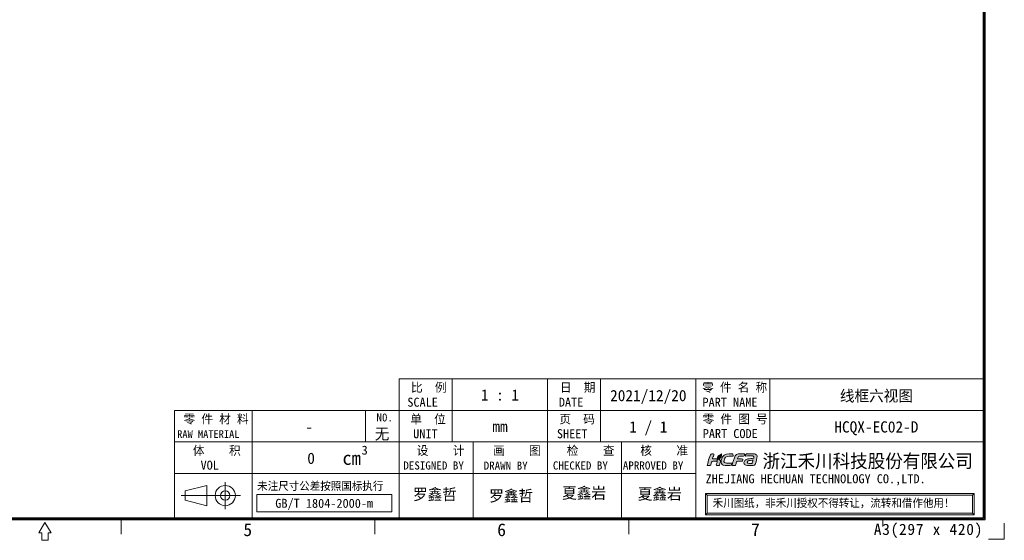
# Model space of a CAD drawing. Header units: millimetres. Extents: x 0 to 683, y 0 to 479.
# Tile 18 of 21: x 333 to 683, y 0 to 185. Entities that reach past the tile are written whole.
import ezdxf
from ezdxf.enums import TextEntityAlignment as Align

# ---------------------------------------------------------------- set-up
doc = ezdxf.new("R2010")
doc.units = ezdxf.units.MM
doc.header["$LTSCALE"] = 23.1
doc.header["$MEASUREMENT"] = 0
doc.layers.get('0').update_dxf_attribs({"lineweight": 18})
for name, color, linetype, lineweight in [('粗实线', 7, 'Continuous', 30), ('细实线层', 7, 'Continuous', 18), ('限高区域④', 3, 'Continuous', 18), ('限高区域⑤', 4, 'Continuous', 18)]:
    doc.layers.add(name, color=color, linetype=linetype, lineweight=lineweight)
doc.styles.add('鸿蒙CAD', font='txt')

# ---------------------------------------------------------------- blocks, each defined once
blk = doc.blocks.new('hcfa')
at = {"layer": '限高区域⑤'}
h = blk.add_hatch(color=164, dxfattribs=at)
edge = h.paths.add_edge_path(flags=0)
edge.add_spline(control_points=[(7.07, 2.36), (6.56, 2.36), (5.94, 2.45), (5.68, 1.95)], knot_values=[0, 0, 0, 0, 1.537659, 1.537659, 1.537659, 1.537659], weights=[1, 1, 1, 1], degree=3, periodic=0)
edge.add_spline(control_points=[(5.68, 1.95), (5.5, 1.6), (5.1, 0.37), (5.04, 0.05)], knot_values=[0, 0, 0, 0, 2.013709, 2.013709, 2.013709, 2.013709], weights=[1, 1, 1, 1], degree=3, periodic=0)
edge.add_line((5.04, 0.05), (5.05, 0))
edge.add_line((5.05, 0), (5.11, -0.03))
edge.add_line((5.11, -0.03), (5.37, -0.03))
edge.add_line((5.37, -0.03), (5.64, -0.03))
edge.add_spline(control_points=[(5.64, -0.03), (5.76, -0.03), (5.74, 0.02), (5.79, 0.22)], knot_values=[0, 0, 0, 0, 0.325713, 0.325713, 0.325713, 0.325713], weights=[1, 1, 1, 1], degree=3, periodic=0)
edge.add_spline(control_points=[(5.79, 0.22), (5.83, 0.33), (5.92, 0.77), (6.02, 0.82)], knot_values=[0, 0, 0, 0, 0.649887, 0.649887, 0.649887, 0.649887], weights=[1, 1, 1, 1], degree=3, periodic=0)
edge.add_spline(control_points=[(6.02, 0.82), (6.12, 0.94), (6.84, 0.81), (7.05, 0.86)], knot_values=[0, 0, 0, 0, 1.042012, 1.042012, 1.042012, 1.042012], weights=[1, 1, 1, 1], degree=3, periodic=0)
edge.add_spline(control_points=[(7.05, 0.86), (7.09, 0.87), (7.11, 0.89), (7.12, 0.92)], knot_values=[0, 0, 0, 0, 0.09894, 0.09894, 0.09894, 0.09894], weights=[1, 1, 1, 1], degree=3, periodic=0)
edge.add_spline(control_points=[(7.12, 0.92), (7.14, 0.97), (7.21, 1.14), (7.21, 1.2)], knot_values=[0, 0, 0, 0, 0.29547, 0.29547, 0.29547, 0.29547], weights=[1, 1, 1, 1], degree=3, periodic=0)
edge.add_spline(control_points=[(7.21, 1.2), (7.21, 1.24), (7.23, 1.29), (7.18, 1.3)], knot_values=[0, 0, 0, 0, 0.12492, 0.12492, 0.12492, 0.12492], weights=[1, 1, 1, 1], degree=3, periodic=0)
edge.add_spline(control_points=[(7.18, 1.3), (6.84, 1.38), (6.46, 1.35), (6.12, 1.32)], knot_values=[0, 0, 0, 0, 1.062134, 1.062134, 1.062134, 1.062134], weights=[1, 1, 1, 1], degree=3, periodic=0)
edge.add_spline(control_points=[(6.12, 1.32), (6.12, 1.37), (6.16, 1.49), (6.17, 1.54)], knot_values=[0, 0, 0, 0, 0.222512, 0.222512, 0.222512, 0.222512], weights=[1, 1, 1, 1], degree=3, periodic=0)
edge.add_line((6.17, 1.54), (6.24, 1.68))
edge.add_line((6.24, 1.68), (6.36, 1.79))
edge.add_line((6.36, 1.79), (6.51, 1.84))
edge.add_line((6.51, 1.84), (6.7, 1.86))
edge.add_line((6.7, 1.86), (6.94, 1.86))
edge.add_line((6.94, 1.86), (7.19, 1.86))
edge.add_spline(control_points=[(7.19, 1.86), (7.31, 1.86), (7.45, 1.84), (7.48, 1.91)], knot_values=[0, 0, 0, 0, 0.307412, 0.307412, 0.307412, 0.307412], weights=[1, 1, 1, 1], degree=3, periodic=0)
edge.add_spline(control_points=[(7.48, 1.91), (7.5, 1.96), (7.57, 2.13), (7.57, 2.19)], knot_values=[0, 0, 0, 0, 0.295458, 0.295458, 0.295458, 0.295458], weights=[1, 1, 1, 1], degree=3, periodic=0)
edge.add_spline(control_points=[(7.57, 2.19), (7.57, 2.25), (7.56, 2.29), (7.49, 2.32)], knot_values=[0, 0, 0, 0, 0.162305, 0.162305, 0.162305, 0.162305], weights=[1, 1, 1, 1], degree=3, periodic=0)
edge.add_spline(control_points=[(7.49, 2.32), (7.38, 2.36), (7.17, 2.36), (7.07, 2.36)], knot_values=[0, 0, 0, 0, 0.4222, 0.4222, 0.4222, 0.4222], weights=[1, 1, 1, 1], degree=3, periodic=0)
edge = h.paths.add_edge_path(flags=0)
edge.add_spline(control_points=[(3.72, 1.65), (4.08, 2.02), (4.83, 1.84), (5.23, 1.86)], knot_values=[0, 0, 0, 0, 1.564995, 1.564995, 1.564995, 1.564995], weights=[1, 1, 1, 1], degree=3, periodic=0)
edge.add_spline(control_points=[(5.23, 1.86), (5.27, 1.86), (5.31, 2.17), (5.2, 2.29)], knot_values=[0, 0, 0, 0, 0.452649, 0.452649, 0.452649, 0.452649], weights=[1, 1, 1, 1], degree=3, periodic=0)
edge.add_spline(control_points=[(5.2, 2.29), (5.15, 2.34), (5.05, 2.36), (4.95, 2.37)], knot_values=[0, 0, 0, 0, 0.26521, 0.26521, 0.26521, 0.26521], weights=[1, 1, 1, 1], degree=3, periodic=0)
edge.add_spline(control_points=[(4.95, 2.37), (4.27, 2.4), (3.51, 2.36), (3.08, 1.72)], knot_values=[0, 0, 0, 0, 2.081034, 2.081034, 2.081034, 2.081034], weights=[1, 1, 1, 1], degree=3, periodic=0)
edge.add_spline(control_points=[(3.08, 1.72), (2.87, 1.41), (2.66, 0.72), (2.88, 0.37)], knot_values=[0, 0, 0, 0, 1.416581, 1.416581, 1.416581, 1.416581], weights=[1, 1, 1, 1], degree=3, periodic=0)
edge.add_spline(control_points=[(2.88, 0.37), (2.95, 0.26), (3.06, 0.13), (3.25, 0.08)], knot_values=[0, 0, 0, 0, 0.485963, 0.485963, 0.485963, 0.485963], weights=[1, 1, 1, 1], degree=3, periodic=0)
edge.add_spline(control_points=[(3.25, 0.08), (3.71, -0.04), (4.59, -0.06), (4.85, 0.08)], knot_values=[0, 0, 0, 0, 1.622869, 1.622869, 1.622869, 1.622869], weights=[1, 1, 1, 1], degree=3, periodic=0)
edge.add_spline(control_points=[(4.85, 0.08), (4.96, 0.13), (5.03, 0.39), (5, 0.47)], knot_values=[0, 0, 0, 0, 0.439849, 0.439849, 0.439849, 0.439849], weights=[1, 1, 1, 1], degree=3, periodic=0)
edge.add_spline(control_points=[(5, 0.47), (4.99, 0.51), (4.61, 0.46), (4.52, 0.46)], knot_values=[0, 0, 0, 0, 0.489965, 0.489965, 0.489965, 0.489965], weights=[1, 1, 1, 1], degree=3, periodic=0)
edge.add_spline(control_points=[(4.52, 0.46), (4.29, 0.45), (3.89, 0.42), (3.69, 0.5)], knot_values=[0, 0, 0, 0, 0.834259, 0.834259, 0.834259, 0.834259], weights=[1, 1, 1, 1], degree=3, periodic=0)
edge.add_spline(control_points=[(3.69, 0.5), (3.51, 0.58), (3.39, 0.62), (3.39, 0.8)], knot_values=[0, 0, 0, 0, 0.459489, 0.459489, 0.459489, 0.459489], weights=[1, 1, 1, 1], degree=3, periodic=0)
edge.add_spline(control_points=[(3.39, 0.8), (3.39, 1.04), (3.54, 1.47), (3.72, 1.65)], knot_values=[0, 0, 0, 0, 0.925524, 0.925524, 0.925524, 0.925524], weights=[1, 1, 1, 1], degree=3, periodic=0)
edge = h.paths.add_edge_path(flags=0)
edge.add_spline(control_points=[(1.07, 1.31), (1.08, 1.43), (1.2, 1.78), (1.24, 1.9)], knot_values=[0, 0, 0, 0, 0.611736, 0.611736, 0.611736, 0.611736], weights=[1, 1, 1, 1], degree=3, periodic=0)
edge.add_spline(control_points=[(1.24, 1.9), (1.26, 1.97), (1.36, 2.23), (1.36, 2.28)], knot_values=[0, 0, 0, 0, 0.393712, 0.393712, 0.393712, 0.393712], weights=[1, 1, 1, 1], degree=3, periodic=0)
edge.add_spline(control_points=[(1.36, 2.28), (1.36, 2.39), (1.07, 2.39), (0.92, 2.35)], knot_values=[0, 0, 0, 0, 0.475712, 0.475712, 0.475712, 0.475712], weights=[1, 1, 1, 1], degree=3, periodic=0)
edge.add_spline(control_points=[(0.92, 2.35), (0.83, 2.31), (0.74, 2.24), (0.68, 2.17)], knot_values=[0, 0, 0, 0, 0.3056, 0.3056, 0.3056, 0.3056], weights=[1, 1, 1, 1], degree=3, periodic=0)
edge.add_spline(control_points=[(0.68, 2.17), (0.61, 2.08), (0.53, 1.93), (0.5, 1.82)], knot_values=[0, 0, 0, 0, 0.395977, 0.395977, 0.395977, 0.395977], weights=[1, 1, 1, 1], degree=3, periodic=0)
edge.add_spline(control_points=[(0.5, 1.82), (0.35, 1.34), (0.22, 0.86), (0.09, 0.38)], knot_values=[0, 0, 0, 0, 1.492002, 1.492002, 1.492002, 1.492002], weights=[1, 1, 1, 1], degree=3, periodic=0)
edge.add_spline(control_points=[(0.09, 0.38), (0.07, 0.32), (-0.01, 0.1), (-0.01, 0.05)], knot_values=[0, 0, 0, 0, 0.349975, 0.349975, 0.349975, 0.349975], weights=[1, 1, 1, 1], degree=3, periodic=0)
edge.add_line((-0.01, 0.05), (0, 0))
edge.add_line((0, 0), (0.06, -0.03))
edge.add_line((0.06, -0.03), (0.32, -0.03))
edge.add_line((0.32, -0.03), (0.59, -0.03))
edge.add_line((0.59, -0.03), (0.66, -0.01))
edge.add_line((0.66, -0.01), (0.7, 0.05))
edge.add_line((0.7, 0.05), (0.75, 0.22))
edge.add_line((0.75, 0.22), (0.82, 0.46))
edge.add_line((0.82, 0.46), (0.89, 0.69))
edge.add_spline(control_points=[(0.89, 0.69), (0.91, 0.76), (0.93, 0.77), (0.99, 0.8)], knot_values=[0, 0, 0, 0, 0.153682, 0.153682, 0.153682, 0.153682], weights=[1, 1, 1, 1], degree=3, periodic=0)
edge.add_spline(control_points=[(0.99, 0.8), (1.12, 0.86), (1.89, 0.9), (1.97, 0.81)], knot_values=[0, 0, 0, 0, 0.989394, 0.989394, 0.989394, 0.989394], weights=[1, 1, 1, 1], degree=3, periodic=0)
edge.add_spline(control_points=[(1.97, 0.81), (2.06, 0.7), (1.94, 0.45), (1.89, 0.3)], knot_values=[0, 0, 0, 0, 0.534984, 0.534984, 0.534984, 0.534984], weights=[1, 1, 1, 1], degree=3, periodic=0)
edge.add_line((1.89, 0.3), (1.83, 0.1))
edge.add_line((1.83, 0.1), (1.83, 0.01))
edge.add_line((1.83, 0.01), (1.86, -0.02))
edge.add_line((1.86, -0.02), (1.9, -0.03))
edge.add_line((1.9, -0.03), (2.14, -0.03))
edge.add_line((2.14, -0.03), (2.39, -0.03))
edge.add_spline(control_points=[(2.39, -0.03), (2.47, -0.03), (2.66, 0.65), (2.66, 0.77)], knot_values=[0, 0, 0, 0, 0.854359, 0.854359, 0.854359, 0.854359], weights=[1, 1, 1, 1], degree=3, periodic=0)
edge.add_spline(control_points=[(2.66, 0.77), (2.66, 0.98), (2.57, 1.1), (2.45, 1.19)], knot_values=[0, 0, 0, 0, 0.485363, 0.485363, 0.485363, 0.485363], weights=[1, 1, 1, 1], degree=3, periodic=0)
edge.add_spline(control_points=[(2.45, 1.19), (2.4, 1.22), (2.34, 1.25), (2.28, 1.27)], knot_values=[0, 0, 0, 0, 0.194624, 0.194624, 0.194624, 0.194624], weights=[1, 1, 1, 1], degree=3, periodic=0)
edge.add_spline(control_points=[(2.28, 1.27), (2.25, 1.27), (2.22, 1.27), (2.19, 1.26)], knot_values=[0, 0, 0, 0, 0.08842, 0.08842, 0.08842, 0.08842], weights=[1, 1, 1, 1], degree=3, periodic=0)
edge.add_spline(control_points=[(2.19, 1.26), (2.15, 1.09), (2.21, 1.14), (2.01, 1.05)], knot_values=[0, 0, 0, 0, 0.30703, 0.30703, 0.30703, 0.30703], weights=[1, 1, 1, 1], degree=3, periodic=0)
edge.add_spline(control_points=[(2.01, 1.05), (1.98, 1.04), (2, 1.04), (1.96, 1.03)], knot_values=[0, 0, 0, 0, 0.060036, 0.060036, 0.060036, 0.060036], weights=[1, 1, 1, 1], degree=3, periodic=0)
edge.add_spline(control_points=[(1.96, 1.03), (1.96, 1.1), (1.99, 1.22), (2.03, 1.33)], knot_values=[0, 0, 0, 0, 0.30846, 0.30846, 0.30846, 0.30846], weights=[1, 1, 1, 1], degree=3, periodic=0)
edge.add_spline(control_points=[(2.03, 1.33), (1.71, 1.37), (1.35, 1.32), (1.07, 1.31)], knot_values=[0, 0, 0, 0, 0.957715, 0.957715, 0.957715, 0.957715], weights=[1, 1, 1, 1], degree=3, periodic=0)
edge = h.paths.add_edge_path(flags=0)
edge.add_spline(control_points=[(9.76, 0.39), (9.93, 0.81), (10.07, 1.5), (10.1, 1.82)], knot_values=[0, 0, 0, 0, 1.476866, 1.476866, 1.476866, 1.476866], weights=[1, 1, 1, 1], degree=3, periodic=0)
edge.add_spline(control_points=[(10.1, 1.82), (10.09, 1.99), (10.01, 2.14), (9.78, 2.25)], knot_values=[0, 0, 0, 0, 0.565204, 0.565204, 0.565204, 0.565204], weights=[1, 1, 1, 1], degree=3, periodic=0)
edge.add_spline(control_points=[(9.78, 2.25), (9.53, 2.38), (9.13, 2.37), (8.82, 2.37)], knot_values=[0, 0, 0, 0, 0.980073, 0.980073, 0.980073, 0.980073], weights=[1, 1, 1, 1], degree=3, periodic=0)
edge.add_spline(control_points=[(8.82, 2.37), (8.55, 2.37), (8.28, 2.37), (8.04, 2.34)], knot_values=[0, 0, 0, 0, 0.776225, 0.776225, 0.776225, 0.776225], weights=[1, 1, 1, 1], degree=3, periodic=0)
edge.add_spline(control_points=[(8.04, 2.34), (7.98, 2.33), (7.9, 2.32), (7.86, 2.29)], knot_values=[0, 0, 0, 0, 0.194586, 0.194586, 0.194586, 0.194586], weights=[1, 1, 1, 1], degree=3, periodic=0)
edge.add_spline(control_points=[(7.86, 2.29), (7.79, 2.25), (7.73, 2), (7.71, 1.93)], knot_values=[0, 0, 0, 0, 0.401562, 0.401562, 0.401562, 0.401562], weights=[1, 1, 1, 1], degree=3, periodic=0)
edge.add_spline(control_points=[(7.71, 1.93), (7.7, 1.89), (7.68, 1.86), (7.72, 1.86)], knot_values=[0, 0, 0, 0, 0.087937, 0.087937, 0.087937, 0.087937], weights=[1, 1, 1, 1], degree=3, periodic=0)
edge.add_spline(control_points=[(7.72, 1.86), (8.06, 1.9), (9.44, 2.11), (9.44, 1.71)], knot_values=[0, 0, 0, 0, 1.829051, 1.829051, 1.829051, 1.829051], weights=[1, 1, 1, 1], degree=3, periodic=0)
edge.add_spline(control_points=[(9.44, 1.71), (9.44, 1.65), (9.43, 1.5), (9.4, 1.48)], knot_values=[0, 0, 0, 0, 0.229888, 0.229888, 0.229888, 0.229888], weights=[1, 1, 1, 1], degree=3, periodic=0)
edge.add_spline(control_points=[(9.4, 1.48), (9.39, 1.47), (9.38, 1.47), (9.36, 1.47)], knot_values=[0, 0, 0, 0, 0.043267, 0.043267, 0.043267, 0.043267], weights=[1, 1, 1, 1], degree=3, periodic=0)
edge.add_spline(control_points=[(9.36, 1.47), (8.99, 1.39), (8.61, 1.41), (8.23, 1.31)], knot_values=[0, 0, 0, 0, 1.144446, 1.144446, 1.144446, 1.144446], weights=[1, 1, 1, 1], degree=3, periodic=0)
edge.add_spline(control_points=[(8.23, 1.31), (8.05, 1.26), (7.85, 1.18), (7.71, 1.07)], knot_values=[0, 0, 0, 0, 0.580179, 0.580179, 0.580179, 0.580179], weights=[1, 1, 1, 1], degree=3, periodic=0)
edge.add_spline(control_points=[(7.71, 1.07), (7.64, 1.01), (7.57, 0.94), (7.52, 0.87)], knot_values=[0, 0, 0, 0, 0.273949, 0.273949, 0.273949, 0.273949], weights=[1, 1, 1, 1], degree=3, periodic=0)
edge.add_spline(control_points=[(7.52, 0.87), (7.44, 0.72), (7.38, 0.48), (7.47, 0.32)], knot_values=[0, 0, 0, 0, 0.568587, 0.568587, 0.568587, 0.568587], weights=[1, 1, 1, 1], degree=3, periodic=0)
edge.add_spline(control_points=[(7.47, 0.32), (7.5, 0.28), (7.53, 0.24), (7.57, 0.21)], knot_values=[0, 0, 0, 0, 0.150189, 0.150189, 0.150189, 0.150189], weights=[1, 1, 1, 1], degree=3, periodic=0)
edge.add_spline(control_points=[(7.57, 0.21), (7.78, -0.01), (8.48, -0.04), (8.78, -0.02)], knot_values=[0, 0, 0, 0, 1.257613, 1.257613, 1.257613, 1.257613], weights=[1, 1, 1, 1], degree=3, periodic=0)
edge.add_spline(control_points=[(8.78, -0.02), (8.82, -0.02), (8.85, -0.02), (8.96, -0.01)], knot_values=[0, 0, 0, 0, 0.175069, 0.175069, 0.175069, 0.175069], weights=[1, 1, 1, 1], degree=3, periodic=0)
edge.add_spline(control_points=[(8.96, -0.01), (8.96, -0.01), (8.95, -0.04), (8.95, -0.04)], knot_values=[0, 0, 0, 0, 0.027876, 0.027876, 0.027876, 0.027876], weights=[1, 1, 1, 1], degree=3, periodic=0)
edge.add_spline(control_points=[(8.95, -0.04), (8.95, -0.04), (8.95, -0.04), (8.96, -0.04)], knot_values=[0, 0, 0, 0, 0.003955, 0.003955, 0.003955, 0.003955], weights=[1, 1, 1, 1], degree=3, periodic=0)
edge.add_spline(control_points=[(8.96, -0.04), (9.17, -0.04), (9.51, -0.01), (9.57, 0.04)], knot_values=[0, 0, 0, 0, 0.620186, 0.620186, 0.620186, 0.620186], weights=[1, 1, 1, 1], degree=3, periodic=0)
edge.add_spline(control_points=[(9.57, 0.04), (9.64, 0.1), (9.72, 0.29), (9.76, 0.39)], knot_values=[0, 0, 0, 0, 0.400766, 0.400766, 0.400766, 0.400766], weights=[1, 1, 1, 1], degree=3, periodic=0)
edge = h.paths.add_edge_path(flags=0)
edge.add_spline(control_points=[(9.27, 1.06), (9.24, 0.91), (9.12, 0.54), (9.07, 0.41)], knot_values=[0, 0, 0, 0, 0.674769, 0.674769, 0.674769, 0.674769], weights=[1, 1, 1, 1], degree=3, periodic=0)
edge.add_spline(control_points=[(9.07, 0.41), (8.88, 0.41), (8.11, 0.36), (8.11, 0.65)], knot_values=[0, 0, 0, 0, 1.063898, 1.063898, 1.063898, 1.063898], weights=[1, 1, 1, 1], degree=3, periodic=0)
edge.add_spline(control_points=[(8.11, 0.65), (8.11, 0.76), (8.19, 0.85), (8.26, 0.9)], knot_values=[0, 0, 0, 0, 0.307152, 0.307152, 0.307152, 0.307152], weights=[1, 1, 1, 1], degree=3, periodic=0)
edge.add_spline(control_points=[(8.26, 0.9), (8.43, 1.01), (9.09, 1.06), (9.27, 1.06)], knot_values=[0, 0, 0, 0, 1.034719, 1.034719, 1.034719, 1.034719], weights=[1, 1, 1, 1], degree=3, periodic=0)
h = blk.add_hatch(color=82, dxfattribs=at)
edge = h.paths.add_edge_path(flags=0)
edge.add_spline(control_points=[(2.71, 1.97), (2.54, 1.64), (2.3, 1.69), (2.12, 1.4)], knot_values=[0, 0, 0, 0, 0.82939, 0.82939, 0.82939, 0.82939], weights=[1, 1, 1, 1], degree=3, periodic=0)
edge.add_spline(control_points=[(2.12, 1.4), (2.08, 1.35), (2.02, 1.18), (2.02, 1.11)], knot_values=[0, 0, 0, 0, 0.312404, 0.312404, 0.312404, 0.312404], weights=[1, 1, 1, 1], degree=3, periodic=0)
edge.add_spline(control_points=[(2.02, 1.11), (2.03, 1.11), (2.03, 1.11), (2.04, 1.12)], knot_values=[0, 0, 0, 0, 0.027389, 0.027389, 0.027389, 0.027389], weights=[1, 1, 1, 1], degree=3, periodic=0)
edge.add_spline(control_points=[(2.04, 1.12), (2.14, 1.16), (2.1, 1.13), (2.13, 1.24)], knot_values=[0, 0, 0, 0, 0.167444, 0.167444, 0.167444, 0.167444], weights=[1, 1, 1, 1], degree=3, periodic=0)
edge.add_spline(control_points=[(2.13, 1.24), (2.14, 1.27), (2.14, 1.28), (2.15, 1.31)], knot_values=[0, 0, 0, 0, 0.070921, 0.070921, 0.070921, 0.070921], weights=[1, 1, 1, 1], degree=3, periodic=0)
edge.add_spline(control_points=[(2.15, 1.31), (2.51, 1.32), (2.84, 1.56), (2.9, 1.92)], knot_values=[0, 0, 0, 0, 1.055102, 1.055102, 1.055102, 1.055102], weights=[1, 1, 1, 1], degree=3, periodic=0)
edge.add_spline(control_points=[(2.9, 1.92), (2.91, 1.98), (2.92, 2.04), (2.92, 2.11)], knot_values=[0, 0, 0, 0, 0.188525, 0.188525, 0.188525, 0.188525], weights=[1, 1, 1, 1], degree=3, periodic=0)
edge.add_spline(control_points=[(2.92, 2.11), (2.92, 2.11), (2.92, 2.25), (2.92, 2.25)], knot_values=[0, 0, 0, 0, 0.144713, 0.144713, 0.144713, 0.144713], weights=[1, 1, 1, 1], degree=3, periodic=0)
edge.add_spline(control_points=[(2.92, 2.25), (2.92, 2.29), (2.92, 2.32), (2.92, 2.37)], knot_values=[0, 0, 0, 0, 0.119576, 0.119576, 0.119576, 0.119576], weights=[1, 1, 1, 1], degree=3, periodic=0)
edge.add_spline(control_points=[(2.92, 2.37), (2.87, 2.37), (2.88, 2.33), (2.79, 2.25)], knot_values=[0, 0, 0, 0, 0.180649, 0.180649, 0.180649, 0.180649], weights=[1, 1, 1, 1], degree=3, periodic=0)
edge.add_spline(control_points=[(2.79, 2.25), (2.66, 2.14), (2.52, 2.13), (2.35, 2.01)], knot_values=[0, 0, 0, 0, 0.50668, 0.50668, 0.50668, 0.50668], weights=[1, 1, 1, 1], degree=3, periodic=0)
edge.add_spline(control_points=[(2.35, 2.01), (2.26, 1.95), (2.18, 1.87), (2.13, 1.77)], knot_values=[0, 0, 0, 0, 0.326484, 0.326484, 0.326484, 0.326484], weights=[1, 1, 1, 1], degree=3, periodic=0)
edge.add_spline(control_points=[(2.13, 1.77), (2.11, 1.72), (2.08, 1.67), (2.07, 1.6)], knot_values=[0, 0, 0, 0, 0.179769, 0.179769, 0.179769, 0.179769], weights=[1, 1, 1, 1], degree=3, periodic=0)
edge.add_spline(control_points=[(2.07, 1.6), (2.07, 1.59), (2.05, 1.39), (2.08, 1.39)], knot_values=[0, 0, 0, 0, 0.221687, 0.221687, 0.221687, 0.221687], weights=[1, 1, 1, 1], degree=3, periodic=0)
edge.add_spline(control_points=[(2.08, 1.39), (2.1, 1.46), (2.17, 1.57), (2.3, 1.65)], knot_values=[0, 0, 0, 0, 0.3504, 0.3504, 0.3504, 0.3504], weights=[1, 1, 1, 1], degree=3, periodic=0)
edge.add_spline(control_points=[(2.3, 1.65), (2.49, 1.77), (2.61, 1.83), (2.71, 1.97)], knot_values=[0, 0, 0, 0, 0.521681, 0.521681, 0.521681, 0.521681], weights=[1, 1, 1, 1], degree=3, periodic=0)
at = {"layer": '限高区域④', "color": 164}
for points, knots in [([(-0.01, 0.05), (-0.01, 0.02), (-0.01, -0.03), (0.06, -0.03), (0.06, -0.03), (0.06, -0.03), (0.59, -0.03), (0.59, -0.03), (0.59, -0.03), (0.71, -0.03), (0.72, 0.1), (0.75, 0.22), (0.75, 0.22), (0.75, 0.22), (0.89, 0.69), (0.89, 0.69), (0.89, 0.69), (0.91, 0.76), (0.93, 0.77), (0.99, 0.8), (0.99, 0.8), (1.12, 0.86), (1.89, 0.9), (1.97, 0.81), (1.97, 0.81), (2.06, 0.7), (1.94, 0.45), (1.89, 0.3), (1.89, 0.3), (1.87, 0.21), (1.75, -0.03), (1.9, -0.03), (1.9, -0.03), (1.9, -0.03), (2.39, -0.03), (2.39, -0.03), (2.39, -0.03), (2.47, -0.03), (2.66, 0.65), (2.66, 0.77), (2.66, 0.77), (2.66, 0.98), (2.57, 1.1), (2.45, 1.19), (2.45, 1.19), (2.4, 1.22), (2.34, 1.25), (2.28, 1.27), (2.28, 1.27), (2.25, 1.27), (2.22, 1.27), (2.19, 1.26), (2.19, 1.26), (2.15, 1.09), (2.21, 1.14), (2.01, 1.05), (2.01, 1.05), (1.98, 1.04), (2, 1.04), (1.96, 1.03), (1.96, 1.03), (1.96, 1.1), (1.99, 1.22), (2.03, 1.33), (2.03, 1.33), (1.71, 1.37), (1.35, 1.32), (1.07, 1.31), (1.07, 1.31), (1.08, 1.43), (1.2, 1.78), (1.24, 1.9), (1.24, 1.9), (1.26, 1.97), (1.36, 2.23), (1.36, 2.28), (1.36, 2.28), (1.36, 2.39), (1.07, 2.39), (0.92, 2.35), (0.92, 2.35), (0.83, 2.31), (0.74, 2.24), (0.68, 2.17), (0.68, 2.17), (0.61, 2.08), (0.53, 1.93), (0.5, 1.82), (0.5, 1.82), (0.35, 1.34), (0.22, 0.86), (0.09, 0.38), (0.09, 0.38), (0.07, 0.32), (-0.01, 0.1), (-0.01, 0.05)], [0, 0, 0, 0, 0.447956, 0.447956, 0.447956, 0.447956, 0.895911, 0.895911, 0.895911, 0.895911, 1.343867, 1.343867, 1.343867, 1.343867, 1.791822, 1.791822, 1.791822, 1.791822, 2.239778, 2.239778, 2.239778, 2.239778, 2.687733, 2.687733, 2.687733, 2.687733, 3.135689, 3.135689, 3.135689, 3.135689, 3.583645, 3.583645, 3.583645, 3.583645, 4.0316, 4.0316, 4.0316, 4.0316, 4.479556, 4.479556, 4.479556, 4.479556, 4.927511, 4.927511, 4.927511, 4.927511, 5.375467, 5.375467, 5.375467, 5.375467, 5.823423, 5.823423, 5.823423, 5.823423, 6.271378, 6.271378, 6.271378, 6.271378, 6.719334, 6.719334, 6.719334, 6.719334, 7.167289, 7.167289, 7.167289, 7.167289, 7.615245, 7.615245, 7.615245, 7.615245, 8.0632, 8.0632, 8.0632, 8.0632, 8.511156, 8.511156, 8.511156, 8.511156, 8.959112, 8.959112, 8.959112, 8.959112, 9.407067, 9.407067, 9.407067, 9.407067, 9.855023, 9.855023, 9.855023, 9.855023, 10.302978, 10.302978, 10.302978, 10.302978, 11.198889, 11.198889, 11.198889, 11.198889]), ([(2.88, 0.37), (2.95, 0.26), (3.06, 0.13), (3.25, 0.08), (3.25, 0.08), (3.71, -0.04), (4.59, -0.06), (4.85, 0.08), (4.85, 0.08), (4.96, 0.13), (5.03, 0.39), (5, 0.47), (5, 0.47), (4.99, 0.51), (4.61, 0.46), (4.52, 0.46), (4.52, 0.46), (4.29, 0.45), (3.89, 0.42), (3.69, 0.5), (3.69, 0.5), (3.51, 0.58), (3.39, 0.62), (3.39, 0.8), (3.39, 0.8), (3.39, 1.04), (3.54, 1.47), (3.72, 1.65), (3.72, 1.65), (4.08, 2.02), (4.83, 1.84), (5.23, 1.86), (5.23, 1.86), (5.27, 1.86), (5.31, 2.17), (5.2, 2.29), (5.2, 2.29), (5.15, 2.34), (5.05, 2.36), (4.95, 2.37), (4.95, 2.37), (4.27, 2.4), (3.51, 2.36), (3.08, 1.72), (3.08, 1.72), (2.87, 1.41), (2.66, 0.72), (2.88, 0.37)], [0, 0, 0, 0, 0.839975, 0.839975, 0.839975, 0.839975, 1.679949, 1.679949, 1.679949, 1.679949, 2.519924, 2.519924, 2.519924, 2.519924, 3.359898, 3.359898, 3.359898, 3.359898, 4.199873, 4.199873, 4.199873, 4.199873, 5.039847, 5.039847, 5.039847, 5.039847, 5.879822, 5.879822, 5.879822, 5.879822, 6.719796, 6.719796, 6.719796, 6.719796, 7.559771, 7.559771, 7.559771, 7.559771, 8.399745, 8.399745, 8.399745, 8.399745, 9.23972, 9.23972, 9.23972, 9.23972, 10.919669, 10.919669, 10.919669, 10.919669]), ([(5.04, 0.05), (5.04, 0.02), (5.04, -0.03), (5.11, -0.03), (5.11, -0.03), (5.11, -0.03), (5.64, -0.03), (5.64, -0.03), (5.64, -0.03), (5.76, -0.03), (5.74, 0.02), (5.79, 0.22), (5.79, 0.22), (5.83, 0.33), (5.92, 0.77), (6.02, 0.82), (6.02, 0.82), (6.12, 0.94), (6.84, 0.81), (7.05, 0.86), (7.05, 0.86), (7.09, 0.87), (7.11, 0.89), (7.12, 0.92), (7.12, 0.92), (7.14, 0.97), (7.21, 1.14), (7.21, 1.2), (7.21, 1.2), (7.21, 1.24), (7.23, 1.29), (7.18, 1.3), (7.18, 1.3), (6.84, 1.38), (6.46, 1.35), (6.12, 1.32), (6.12, 1.32), (6.12, 1.37), (6.16, 1.49), (6.17, 1.54), (6.17, 1.54), (6.24, 1.77), (6.43, 1.86), (6.7, 1.86), (6.7, 1.86), (6.7, 1.86), (7.19, 1.86), (7.19, 1.86), (7.19, 1.86), (7.31, 1.86), (7.45, 1.84), (7.48, 1.91), (7.48, 1.91), (7.5, 1.96), (7.57, 2.13), (7.57, 2.19), (7.57, 2.19), (7.57, 2.25), (7.56, 2.29), (7.49, 2.32), (7.49, 2.32), (7.38, 2.36), (7.17, 2.36), (7.07, 2.36), (7.07, 2.36), (6.56, 2.36), (5.94, 2.45), (5.68, 1.95), (5.68, 1.95), (5.5, 1.6), (5.1, 0.37), (5.04, 0.05)], [0, 0, 0, 0, 0.541079, 0.541079, 0.541079, 0.541079, 1.082157, 1.082157, 1.082157, 1.082157, 1.623236, 1.623236, 1.623236, 1.623236, 2.164314, 2.164314, 2.164314, 2.164314, 2.705393, 2.705393, 2.705393, 2.705393, 3.246471, 3.246471, 3.246471, 3.246471, 3.78755, 3.78755, 3.78755, 3.78755, 4.328628, 4.328628, 4.328628, 4.328628, 4.869707, 4.869707, 4.869707, 4.869707, 5.410785, 5.410785, 5.410785, 5.410785, 5.951864, 5.951864, 5.951864, 5.951864, 6.492942, 6.492942, 6.492942, 6.492942, 7.034021, 7.034021, 7.034021, 7.034021, 7.575099, 7.575099, 7.575099, 7.575099, 8.116178, 8.116178, 8.116178, 8.116178, 8.657256, 8.657256, 8.657256, 8.657256, 9.198335, 9.198335, 9.198335, 9.198335, 10.280492, 10.280492, 10.280492, 10.280492]), ([(10.1, 1.82), (10.07, 1.5), (9.93, 0.81), (9.76, 0.39), (9.76, 0.39), (9.72, 0.29), (9.64, 0.1), (9.57, 0.04), (9.57, 0.04), (9.51, -0.01), (9.17, -0.04), (8.96, -0.04), (8.96, -0.04), (8.95, -0.04), (8.95, -0.04), (8.95, -0.04), (8.95, -0.04), (8.95, -0.04), (8.96, -0.01), (8.96, -0.01), (8.96, -0.01), (8.85, -0.02), (8.82, -0.02), (8.78, -0.02), (8.78, -0.02), (8.48, -0.04), (7.78, -0.01), (7.57, 0.21), (7.57, 0.21), (7.53, 0.24), (7.5, 0.28), (7.47, 0.32), (7.47, 0.32), (7.38, 0.48), (7.44, 0.72), (7.52, 0.87), (7.52, 0.87), (7.57, 0.94), (7.64, 1.01), (7.71, 1.07), (7.71, 1.07), (7.85, 1.18), (8.05, 1.26), (8.23, 1.31), (8.23, 1.31), (8.61, 1.41), (8.99, 1.39), (9.36, 1.47), (9.36, 1.47), (9.38, 1.47), (9.39, 1.47), (9.4, 1.48), (9.4, 1.48), (9.43, 1.5), (9.44, 1.65), (9.44, 1.71), (9.44, 1.71), (9.44, 2.11), (8.06, 1.9), (7.72, 1.86), (7.72, 1.86), (7.68, 1.86), (7.7, 1.89), (7.71, 1.93), (7.71, 1.93), (7.73, 2), (7.79, 2.25), (7.86, 2.29), (7.86, 2.29), (7.9, 2.32), (7.98, 2.33), (8.04, 2.34), (8.04, 2.34), (8.28, 2.37), (8.55, 2.37), (8.82, 2.37), (8.82, 2.37), (9.13, 2.37), (9.53, 2.38), (9.78, 2.25), (9.78, 2.25), (10.01, 2.14), (10.09, 1.99), (10.1, 1.82)], [0, 0, 0, 0, 0.530859, 0.530859, 0.530859, 0.530859, 1.061719, 1.061719, 1.061719, 1.061719, 1.592578, 1.592578, 1.592578, 1.592578, 2.123437, 2.123437, 2.123437, 2.123437, 2.654297, 2.654297, 2.654297, 2.654297, 3.185156, 3.185156, 3.185156, 3.185156, 3.716015, 3.716015, 3.716015, 3.716015, 4.246875, 4.246875, 4.246875, 4.246875, 4.777734, 4.777734, 4.777734, 4.777734, 5.308593, 5.308593, 5.308593, 5.308593, 5.839453, 5.839453, 5.839453, 5.839453, 6.370312, 6.370312, 6.370312, 6.370312, 6.901171, 6.901171, 6.901171, 6.901171, 7.432031, 7.432031, 7.432031, 7.432031, 7.96289, 7.96289, 7.96289, 7.96289, 8.493749, 8.493749, 8.493749, 8.493749, 9.024609, 9.024609, 9.024609, 9.024609, 9.555468, 9.555468, 9.555468, 9.555468, 10.086327, 10.086327, 10.086327, 10.086327, 10.617187, 10.617187, 10.617187, 10.617187, 11.678906, 11.678906, 11.678906, 11.678906]), ([(9.07, 0.41), (8.88, 0.41), (8.11, 0.36), (8.11, 0.65), (8.11, 0.65), (8.11, 0.76), (8.19, 0.85), (8.26, 0.9), (8.26, 0.9), (8.43, 1.01), (9.09, 1.06), (9.27, 1.06), (9.27, 1.06), (9.24, 0.91), (9.12, 0.54), (9.07, 0.41)], [0, 0, 0, 0, 0.606721, 0.606721, 0.606721, 0.606721, 1.213442, 1.213442, 1.213442, 1.213442, 1.820163, 1.820163, 1.820163, 1.820163, 3.033606, 3.033606, 3.033606, 3.033606])]:
    blk.add_open_spline(points, degree=3, knots=knots, dxfattribs=at)
at = {"layer": '限高区域④', "color": 82}
blk.add_open_spline([(2.02, 1.11), (2.03, 1.11), (2.03, 1.11), (2.04, 1.12), (2.04, 1.12), (2.14, 1.16), (2.1, 1.13), (2.13, 1.24), (2.13, 1.24), (2.14, 1.27), (2.14, 1.28), (2.15, 1.31), (2.15, 1.31), (2.51, 1.32), (2.84, 1.56), (2.9, 1.92), (2.9, 1.92), (2.91, 1.98), (2.92, 2.04), (2.92, 2.11), (2.92, 2.11), (2.92, 2.11), (2.92, 2.25), (2.92, 2.25), (2.92, 2.25), (2.92, 2.29), (2.92, 2.32), (2.92, 2.37), (2.92, 2.37), (2.87, 2.37), (2.88, 2.33), (2.79, 2.25), (2.79, 2.25), (2.66, 2.14), (2.52, 2.13), (2.35, 2.01), (2.35, 2.01), (2.26, 1.95), (2.18, 1.87), (2.13, 1.77), (2.13, 1.77), (2.11, 1.72), (2.08, 1.67), (2.07, 1.6), (2.07, 1.6), (2.07, 1.59), (2.05, 1.39), (2.08, 1.39), (2.08, 1.39), (2.1, 1.46), (2.17, 1.57), (2.3, 1.65), (2.3, 1.65), (2.49, 1.77), (2.61, 1.83), (2.71, 1.97), (2.71, 1.97), (2.54, 1.64), (2.3, 1.69), (2.12, 1.4), (2.12, 1.4), (2.08, 1.35), (2.02, 1.18), (2.02, 1.11)], degree=3, knots=[0, 0, 0, 0, 0.303347, 0.303347, 0.303347, 0.303347, 0.606694, 0.606694, 0.606694, 0.606694, 0.910042, 0.910042, 0.910042, 0.910042, 1.213389, 1.213389, 1.213389, 1.213389, 1.516736, 1.516736, 1.516736, 1.516736, 1.820083, 1.820083, 1.820083, 1.820083, 2.12343, 2.12343, 2.12343, 2.12343, 2.426777, 2.426777, 2.426777, 2.426777, 2.730125, 2.730125, 2.730125, 2.730125, 3.033472, 3.033472, 3.033472, 3.033472, 3.336819, 3.336819, 3.336819, 3.336819, 3.640166, 3.640166, 3.640166, 3.640166, 3.943513, 3.943513, 3.943513, 3.943513, 4.24686, 4.24686, 4.24686, 4.24686, 4.550208, 4.550208, 4.550208, 4.550208, 5.156902, 5.156902, 5.156902, 5.156902], dxfattribs=at)
blk = doc.blocks.new('Plastic_A3')
at = {"layer": '细实线层'}
for p, q in [((647.81, 629.11), (647.81, 339.15)), ((648.03, 629.33), (648.03, 338.92)), ((648.26, 629.56), (648.26, 338.7)), ((647.81, 370.07), (517.81, 370.07)), ((517.81, 370.07), (517.81, 339.15)), ((529.6, 356.07), (529.6, 370.07)), ((550.81, 370.07), (550.81, 339.15)), ((562.6, 356.07), (562.6, 370.07)), ((583.81, 370.07), (583.81, 339.15)), ((600.31, 370.07), (600.31, 356.07)), ((647.81, 363.07), (467.84, 363.07)), ((467.84, 363.07), (467.84, 339.15)), ((485.08, 339.15), (485.08, 363.07)), ((510.31, 363.07), (510.31, 356.07)), ((647.81, 356.07), (467.84, 356.07)), ((534.31, 356.07), (534.31, 339.15)), ((567.31, 356.07), (567.31, 339.15)), ((583.81, 349.07), (467.84, 349.07)), ((470.16, 345.17), (475.04, 346.38)), ((475.04, 346.38), (475.04, 341.87)), ((479.11, 347.12), (479.11, 341.07)), ((469.26, 344.12), (482.51, 344.12)), ((470.16, 345.17), (470.16, 343.08)), ((586.34, 344.21), (585.99, 344.57)), ((645.78, 344.57), (645.43, 344.21)), ((470.16, 343.08), (475.04, 341.87)), ((585.99, 339.83), (586.34, 340.18)), ((645.78, 339.83), (645.43, 340.18)), ((648.26, 338.7), (229.71, 338.7)), ((648.03, 338.92), (229.93, 338.92)), ((647.81, 339.15), (230.16, 339.15)), ((438.98, 338.13), (437.63, 335.87)), ((440.34, 335.87), (438.98, 338.13)), ((455.93, 338.92), (455.93, 335.53)), ((512.43, 338.92), (512.43, 335.53)), ((568.93, 338.92), (568.93, 335.53)), ((625.43, 338.92), (625.43, 337.23)), ((652.5, 334.46), (652.5, 337.99)), ((437.63, 335.87), (438.3, 335.87)), ((438.3, 335.87), (438.3, 334.18)), ((439.66, 335.87), (440.34, 335.87)), ((439.66, 334.18), (439.66, 335.87)), ((438.3, 334.18), (439.66, 334.18)), ((652.5, 334.46), (648.96, 334.46))]:
    blk.add_line(p, q, dxfattribs=at)
for points in [[(486.17, 344.37), (516.17, 344.37), (516.17, 340.52), (486.17, 340.52)], [(585.99, 344.57), (645.78, 344.57), (645.78, 339.83), (585.99, 339.83)], [(586.34, 344.21), (645.43, 344.21), (645.43, 340.18), (586.34, 340.18)]]:
    blk.add_lwpolyline(points, close=True, dxfattribs=at)
for radius in [2.25, 1.04]:
    blk.add_circle((479.11, 344.12), radius, dxfattribs=at)
at = {"layer": '细实线层', "xscale": 1.1, "yscale": 1.1, "zscale": 1.1}
blk.add_blockref('hcfa', (586.38, 350.83), dxfattribs=at)
at = {"layer": '细实线层', "style": '鸿蒙CAD'}
for s, height, p in [('SCALE', 2, (519.63, 363.89)), ('DATE', 2, (553.35, 363.89)), ('N0.', 1.8, (512.76, 360.61)), ('UNIT', 2, (520.93, 356.89)), ('SHEET', 2, (552.92, 356.89)), ('3', 2, (509.46, 353.23)), ('cm', 3, (505.2, 350.96)), ('浙江禾川科技股份有限公司', 3, (598.69, 350.31)), ('VOL', 2, (473.61, 349.89)), ('未注尺寸公差按照国标执行', 1.8, (486.21, 345.36)), ('5', 2.83, (483.15, 335.11)), ('6', 2.83, (539.65, 335.11)), ('7', 2.83, (596.15, 335.11))]:
    blk.add_text(s, height=height, dxfattribs=at).set_placement(p)
for s, insert, char_height, width, attachment_point in [('比  例', (520.44, 366.97), 2, 9.1295, 7), ('日  期', (553.59, 366.97), 2, 11.0714, 7), ('零 件 名 称', (585.25, 366.97), 2, 22.0446, 7), ('PART NAME', (585.32, 363.89), 2, 19.0714, 7), ('零 件 材 料', (469.83, 359.93), 2, 22.0446, 7), ('单  位', (520.27, 359.93), 2, 9.7857, 7), ('页  码', (553.46, 359.93), 2, 9.3482, 7), ('零 件 图 号', (585.35, 359.93), 2, 21.9509, 7), ('PART CODE', (585.38, 356.89), 2, 18.4286, 7), ('RAW MATERIAL', (468.4, 356.96), 1.7, 22.3714, 7), ('体    积', (471.89, 352.93), 2, 16.9866, 7), ('设    计', (521.71, 352.93), 2, 16.7366, 7), ('画    图', (538.67, 352.93), 2, 16.1429, 7), ('检    查', (555.12, 352.93), 2, 16.9866, 7), ('核    准', (571.47, 352.93), 2, 16.7366, 7), ('DESIGNED BY', (518.74, 349.89), 1.8, 21.2143, 7), ('DRAWN BY', (536.62, 349.89), 1.8, 17.7857, 7), ('CHECKED BY', (552.02, 349.89), 1.8, 20.3571, 7), ('APRROVED BY ', (567.6, 349.89), 1.8, 23.7857, 7), ('ZHEJIANG HECHUAN TECHNOLOGY CO.,LTD.', (586.02, 346.35), 2, 83.0571, 7), ('禾川图纸，非禾川授权不得转让，流转和借作他用！', (587.59, 343.38), 1.8, 60.2172, 1)]:
    blk.add_mtext(s, dxfattribs=dict(at, insert=insert, char_height=char_height, width=width, attachment_point=attachment_point))
at = {"layer": '细实线层', "insert": (623.46, 337.87), "char_height": 2.5, "attachment_point": 1, "style": '鸿蒙CAD'}
blk.add_mtext_dynamic_manual_height_columns('{\\T1.1;A3(297 x 420)}', width=26.2712, gutter_width=1, heights=[0], dxfattribs=at)
at = {"layer": '细实线层', "style": '鸿蒙CAD'}
for tag, p in [('V1.0', (231.67, 610.16)), ('XXXN', (538.26, 343))]:
    blk.add_attdef(tag, p, '', height=2.5, dxfattribs=at)
for tag, height, p in [('XXXE', 2.5, (540.24, 365.07)), ('XXXC', 2.5, (573.27, 365.07)), ('XXXA', 2.5, (624.03, 365.07)), ('XXXG', 2.5, (497.76, 358.07)), ('mm', 2.5, (540.24, 358.07)), ('XXXD', 2.5, (573.27, 358.07)), ('XXXB', 2.5, (624.03, 358.07)), ('XXXK', 2, (514.01, 357.04)), ('XXXM', 2.5, (501.13, 341.19))]:
    blk.add_attdef(tag, text='', height=height, dxfattribs=at).set_placement(p, align=Align.CENTER)
blk.add_attdef('XXXJ', text='', height=2.5, dxfattribs=at).set_placement((503.31, 352.09), align=Align.MIDDLE_RIGHT)

msp = doc.modelspace()

# ---------------------------------------------------------------- block references
at = {"layer": '细实线层'}
ref = msp.add_blockref('Plastic_A3', (-360.74, -535.13), dxfattribs=dict(at, xscale=1.6, yscale=1.6, zscale=1.6))
ref.add_attrib('XXXA', '线框六视图', dxfattribs={"layer": '粗实线', "height": 4, "style": '鸿蒙CAD'}).set_placement((637.7, 52.97), align=Align.TOP_CENTER)
ref.add_attrib('XXXB', 'HCQX-EC02-D', dxfattribs={"layer": '粗实线', "height": 4, "style": '鸿蒙CAD'}).set_placement((637.7, 41.91), align=Align.TOP_CENTER)
ref.add_attrib('XXXC', '2021/12/20', dxfattribs={"layer": '粗实线', "height": 4, "style": '鸿蒙CAD'}).set_placement((556.49, 53.06), align=Align.TOP_CENTER)
ref.add_attrib('XXXD', '1 / 1', dxfattribs={"layer": '粗实线', "height": 4, "style": '鸿蒙CAD'}).set_placement((556.49, 41.91), align=Align.TOP_CENTER)
ref.add_attrib('mm', 'mm', dxfattribs={"layer": '粗实线', "height": 4, "style": '鸿蒙CAD'}).set_placement((503.65, 42.08), align=Align.TOP_CENTER)
ref.add_attrib('XXXE', '1 : 1', dxfattribs={"layer": '粗实线', "height": 4, "style": '鸿蒙CAD'}).set_placement((503.65, 53.25), align=Align.TOP_CENTER)
ref.add_attrib('XXXN', '罗鑫哲', dxfattribs={"layer": '粗实线', "height": 4, "style": '鸿蒙CAD'}).set_placement((499.83, 17.37), align=Align.TOP_LEFT)
ref.add_attrib('XXXK', '无', dxfattribs={"layer": '粗实线', "height": 4, "style": '鸿蒙CAD'}).set_placement((461.67, 39.41), align=Align.TOP_CENTER)
ref.add_attrib('XXXG', '-', dxfattribs={"layer": '粗实线', "height": 4, "style": '鸿蒙CAD'}).set_placement((435.67, 41.9), align=Align.TOP_CENTER)
ref.add_attrib('XXXJ', '0', dxfattribs={"layer": '粗实线', "height": 4, "style": '鸿蒙CAD'}).set_placement((437.76, 30.74), align=Align.TOP_RIGHT)
ref.add_attrib('XXXM', 'GB/T 1804-2000-m', dxfattribs={"layer": '粗实线', "height": 3.2, "style": '鸿蒙CAD'}).set_placement((441.07, 14.32), align=Align.TOP_CENTER)

# ---------------------------------------------------------------- texts
at = {"lineweight": 0, "char_height": 4, "attachment_point": 1, "style": '鸿蒙CAD'}
for s, insert in [('罗鑫哲', (472.71, 17.91)), ('夏鑫岩', (525.8, 18.38)), ('夏鑫岩', (552.75, 18.05))]:
    msp.add_mtext(s, dxfattribs=dict(at, insert=insert))

doc.saveas('drawing.dxf')
